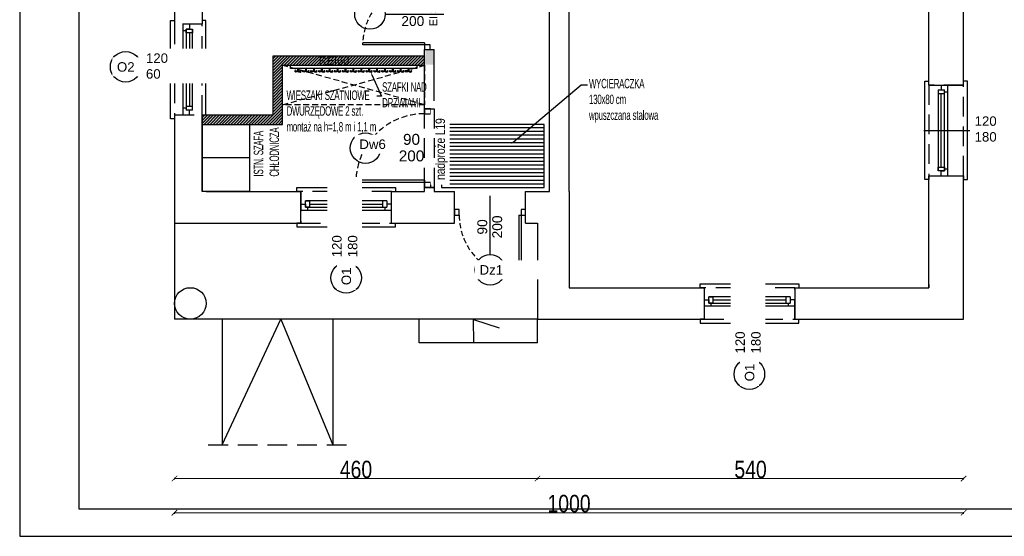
# Model space of a CAD drawing. Header units: millimetres. Extents: x -5941 to 19721, y -9230 to 6433.
# Tile 3 of 204: x -5044 to -3796, y -4476 to -3821. Entities that reach past the tile are written whole.
import ezdxf
from ezdxf import colors
from ezdxf.entities.mleader import LeaderData, LeaderLine
from ezdxf.enums import TextEntityAlignment as Align
from ezdxf.math import Vec2, Vec3

# ---------------------------------------------------------------- set-up
doc = ezdxf.new("R2010")
doc.units = ezdxf.units.MM
doc.linetypes.add('DASHED', pattern=[0.75, 0.5, -0.25])
for name, color, linetype in [('A-KK-ODDYMIANIE', 11, 'Continuous'), ('A_drzwi', 3, 'Continuous'), ('A_hatch', 8, 'Continuous'), ('A_meble', 6, 'Continuous'), ('A_okno', 3, 'Continuous'), ('A_opis stolarki', 3, 'Continuous'), ('A_OPIS_PPOŻ', 1, 'Continuous'), ('A_SC_MUROWANA_DZIAŁOWA', 42, 'Continuous'), ('A_schody', 3, 'Continuous'), ('A_scianazew', 42, 'Continuous'), ('a_sciany nowe', 2, 'Continuous')]:
    doc.layers.add(name, color=color, linetype=linetype)
doc.layers.add('A_WYMIAR_ZEW', color=55, linetype='Continuous', lineweight=15)
doc.layers.add('opisy 1', color=4, linetype='Continuous', lineweight=13)
doc.styles.add('dar-styl', font='arial.ttf')
doc.styles.add('Opisowy', font='arial.ttf', dxfattribs={"width": 0.8})
doc.styles.get("Standard").update_dxf_attribs({"font": 'arial.ttf'})
doc.dimstyles.new('WYMIARY', dxfattribs={"dimtxt": 1.3, "dimasz": 7, "dimexe": 1.25, "dimexo": 0.3, "dimgap": 0.2, "dimtad": 1, "dimzin": 4, "dimtxsty": 'Opisowy', "dimblk1": 'ARCHTICK', "dimblk2": 'ARCHTICK', "dimsah": 1, "dimcen": 2.5, "dimazin": 0, "dimtfac": 1, "dimtmove": 1, "dimatfit": 3, "dimldrblk": 'ARCHTICK', "dimfxl": 0, "dimlwd": 18, "dimlwe": 9, "dimarcsym": 0})

# ---------------------------------------------------------------- blocks, each defined once
blk = doc.blocks.new('_ArchTick')
at = {"color": 0, "const_width": 0.15}
blk.add_lwpolyline([(-0.5, -0.5), (0.5, 0.5)], dxfattribs=at)
blk = doc.blocks.new('*D165')
at = {"layer": 'A_WYMIAR_ZEW', "color": 0, "lineweight": 9}
for p, q in [((-4848, -4402.4), (-4848, -4404.4)), ((-4388, -4402.4), (-4388, -4404.4))]:
    blk.add_line(p, q, dxfattribs=at)
at = {"layer": 'A_WYMIAR_ZEW', "color": 0, "lineweight": 18}
blk.add_line((-4848, -4403.1), (-4388, -4403.1), dxfattribs=at)
at = {"layer": 'Defpoints', "color": 0}
for p in [(-4848, -4079.1), (-4388, -4079.1), (-4388, -4403.1)]:
    blk.add_point(p, dxfattribs=at)
at = {"layer": 'A_WYMIAR_ZEW', "color": 0, "lineweight": 18, "xscale": 7, "yscale": 7, "zscale": 7, "rotation": 180}
blk.add_blockref('_ArchTick', (-4848, -4403.1), dxfattribs=at)
at = {"layer": 'A_WYMIAR_ZEW', "color": 0, "lineweight": 18, "xscale": 7, "yscale": 7, "zscale": 7}
blk.add_blockref('_ArchTick', (-4388, -4403.1), dxfattribs=at)
at = {"layer": 'A_WYMIAR_ZEW', "color": 0, "insert": (-4618, -4391.7), "char_height": 1.3, "attachment_point": 5, "style": 'Opisowy'}
blk.add_mtext('{\\H16.923077x;\\C3;460}', dxfattribs=at)
blk = doc.blocks.new('*D166')
at = {"layer": 'A_WYMIAR_ZEW', "color": 0, "lineweight": 9}
for p, q in [((-4388, -4402.4), (-4388, -4404.4)), ((-3848, -4402.4), (-3848, -4404.4))]:
    blk.add_line(p, q, dxfattribs=at)
at = {"layer": 'A_WYMIAR_ZEW', "color": 0, "lineweight": 18}
blk.add_line((-4388, -4403.1), (-3848, -4403.1), dxfattribs=at)
at = {"layer": 'Defpoints', "color": 0}
for p in [(-4388, -4201.1), (-3848, -4201.1), (-3848, -4403.1)]:
    blk.add_point(p, dxfattribs=at)
at = {"layer": 'A_WYMIAR_ZEW', "color": 0, "lineweight": 18, "xscale": 7, "yscale": 7, "zscale": 7, "rotation": 180}
blk.add_blockref('_ArchTick', (-4388, -4403.1), dxfattribs=at)
at = {"layer": 'A_WYMIAR_ZEW', "color": 0, "lineweight": 18, "xscale": 7, "yscale": 7, "zscale": 7}
blk.add_blockref('_ArchTick', (-3848, -4403.1), dxfattribs=at)
at = {"layer": 'A_WYMIAR_ZEW', "color": 0, "insert": (-4118, -4391.7), "char_height": 1.3, "attachment_point": 5, "style": 'Opisowy'}
blk.add_mtext('{\\H16.923077x;\\C3;540}', dxfattribs=at)
blk = doc.blocks.new('*D167')
at = {"layer": 'A_WYMIAR_ZEW', "color": 0, "lineweight": 9}
for p, q in [((-4848, -4445.8), (-4848, -4447.7)), ((-3848, -4445.8), (-3848, -4447.7))]:
    blk.add_line(p, q, dxfattribs=at)
at = {"layer": 'A_WYMIAR_ZEW', "color": 0, "lineweight": 18}
blk.add_line((-4848, -4446.5), (-3848, -4446.5), dxfattribs=at)
at = {"layer": 'Defpoints', "color": 0}
for p in [(-4848, -4201.1), (-3848, -4201.1), (-3848, -4446.5)]:
    blk.add_point(p, dxfattribs=at)
at = {"layer": 'A_WYMIAR_ZEW', "color": 0, "lineweight": 18, "xscale": 7, "yscale": 7, "zscale": 7, "rotation": 180}
blk.add_blockref('_ArchTick', (-4848, -4446.5), dxfattribs=at)
at = {"layer": 'A_WYMIAR_ZEW', "color": 0, "lineweight": 18, "xscale": 7, "yscale": 7, "zscale": 7}
blk.add_blockref('_ArchTick', (-3848, -4446.5), dxfattribs=at)
at = {"layer": 'A_WYMIAR_ZEW', "color": 0, "insert": (-4348, -4435), "char_height": 1.3, "attachment_point": 5, "style": 'Opisowy'}
blk.add_mtext('{\\H16.923077x;\\C3;1000}', dxfattribs=at)
blk = doc.blocks.new('*U111')
at = {"color": 0}
for p, q in [((0, -91.5), (-88, -91.5)), ((-88, -94.5), (-88, -91.5)), ((0, -94.5), (-88, -94.5)), ((0, -91.5), (0, -94.5))]:
    blk.add_line(p, q, dxfattribs=at)
for points in [[(8, -6.5), (8, 0), (0, 0), (0, -6.5)], [(8, -101), (8, -94.5), (0, -94.5), (0, -101)]]:
    blk.add_lwpolyline(points, close=True, dxfattribs=at)
at = {"color": 0, "linetype": 'DASHED', "ltscale": 15}
blk.add_arc((0, -94.5), 88, 90, 178.0464, dxfattribs=at)
at = {"layer": 'A_opis stolarki'}
blk.add_line((-56.1, -50.5), (27.5, -50.5), dxfattribs=at)
at = {"layer": 'A_opis stolarki', "ltscale": 0.5, "style": 'dar-styl'}
blk.add_attdef('ODPORNOŚĆ_OGNIOWA', text='', height=15, rotation=90, dxfattribs=at).set_placement((-55.9, -50.5), align=Align.TOP_CENTER)
blk.add_attdef('SYMBOL_DRZWI1', text='', height=14, dxfattribs=at).set_placement((-16.8, -50.5), align=Align.BOTTOM_CENTER)
blk.add_attdef('SYMBOL_DRZWI2', text='', height=14, dxfattribs=at).set_placement((-16.8, -53.5), align=Align.TOP_CENTER)
blk = doc.blocks.new('*U110')
at = {"color": 0}
for p, q in [((0, -91.5), (-88, -91.5)), ((-88, -94.5), (-88, -91.5)), ((0, -94.5), (-88, -94.5)), ((0, -91.5), (0, -94.5))]:
    blk.add_line(p, q, dxfattribs=at)
for points in [[(8, -6.5), (8, 0), (0, 0), (0, -6.5)], [(8, -101), (8, -94.5), (0, -94.5), (0, -101)]]:
    blk.add_lwpolyline(points, close=True, dxfattribs=at)
at = {"color": 0, "linetype": 'DASHED', "ltscale": 15}
blk.add_arc((0, -94.5), 88, 90, 178.0464, dxfattribs=at)
at = {"layer": 'A_opis stolarki'}
blk.add_line((-56.1, -50.5), (27.5, -50.5), dxfattribs=at)
at = {"layer": 'A_opis stolarki', "ltscale": 0.5, "style": 'dar-styl', "text_generation_flag": 2}
blk.add_attdef('ODPORNOŚĆ_OGNIOWA', text='', height=15, rotation=270, dxfattribs=at).set_placement((52.2, -50.5), align=Align.TOP_CENTER)
at = {"layer": 'A_opis stolarki', "ltscale": 0.5, "style": 'dar-styl'}
blk.add_attdef('SYMBOL_DRZWI1', text='', height=14, dxfattribs=at).set_placement((-16.8, -50.5), align=Align.BOTTOM_CENTER)
blk.add_attdef('SYMBOL_DRZWI2', text='', height=14, dxfattribs=at).set_placement((-16.8, -53.5), align=Align.TOP_CENTER)

msp = doc.modelspace()

# ---------------------------------------------------------------- hatches: boundary and pattern name
at = {"layer": 'A_hatch'}
h = msp.add_hatch(dxfattribs=at)
h.set_pattern_fill('COMMON_BRICK', color=256)
h.set_pattern_definition([(45, (101924.3898, 1776.103), (-1.88090404, 1.88090404), [])])
h.paths.add_polyline_path([(-4812.967, -3954.089), (-4812.967, -3942.089), (-4722.967, -3942.089), (-4722.967, -3867.089), (-4530.968, -3867.089), (-4530.968, -3879.089), (-4710.967, -3879.089), (-4710.967, -3954.089)])
h.paths.add_polyline_path([(-4579.968, -3206.085), (-4579.968, -3443.085), (-4530.968, -3443.085), (-4530.968, -3506.085), (-4518.968, -3506.085), (-4518.968, -3443.085), (-4503.968, -3443.085), (-4503.968, -3431.085), (-4567.968, -3431.085), (-4567.968, -3309.085), (-4567.968, -3206.085)])
h.paths.add_polyline_path([(-4647.968, -3181.085), (-4647.968, -3206.085), (-4557.968, -3206.085), (-4557.968, -3181.085)])
h.paths.add_polyline_path([(-4403.968, -3443.085), (-4403.968, -3431.085), (-4367.968, -3431.085), (-4367.968, -3443.085)])
at = {"layer": 'A_meble', "linetype": 'DASHED', "ltscale": 15}
h = msp.add_hatch(dxfattribs=at)
h.set_pattern_fill('ANSI31', color=9, scale=1.5, angle=135)
h.set_pattern_definition([(180, (-4509.571, -4034.0854), (-6e-16, -4.7625), [])])
h.paths.add_polyline_path([(-4509.571, -4034.085), (-4379.571, -4034.085), (-4379.571, -3954.085), (-4509.571, -3954.085), (-4509.571, -3984.086)])
h.paths.add_polyline_path([(-4509.571, -4016.255), (-4509.571, -4028.262), (-4509.571, -3960.945), (-4509.571, -3966.095)])

# ---------------------------------------------------------------- linework, layer by layer
at = {"linetype": 'DASHED', "ltscale": 50}
msp.add_line((-4805.084, -4360.252), (-4629.817, -4360.252), dxfattribs=at)
for points in [[(-5044.105, -4476.396), (-2944.982, -4476.396), (-2944.982, -2991.396), (-5044.105, -2991.396)], [(-4969.105, -4441.396), (-2979.982, -4441.396), (-2979.982, -3026.396), (-4969.105, -3026.396)]]:
    msp.add_lwpolyline(points, close=True)
for points in [[(-4812.968, -3827.085), (-4847.968, -3827.088), (-4847.968, -3942.085), (-4812.968, -3942.085)], [(-3891.968, -4019.085), (-3847.968, -4019.085), (-3847.968, -3904.085), (-3891.968, -3904.085)], [(-4687.968, -4039.085), (-4687.965, -4079.085), (-4572.965, -4079.085), (-4572.965, -4039.085)], [(-4176.968, -4161.085), (-4176.968, -4201.085), (-4061.968, -4201.085), (-4061.968, -4161.085)]]:
    msp.add_lwpolyline(points, close=True, dxfattribs=at)
at = {"layer": 'A-KK-ODDYMIANIE', "const_width": 10}
msp.add_lwpolyline([(-4812.967, -3948.089), (-4722.914, -3948.089), (-4716.914, -3948.089), (-4716.914, -3873.224), (-4524.894, -3873.224), (-4524.894, -3859.085)], dxfattribs=at)
at = {"layer": 'A_drzwi'}
for p, q in [((-4890.534, -3880.93), (-4790.021, -3880.93)), ((-3898.225, -3961.585), (-3797.712, -3961.585)), ((-4630.465, -4028.829), (-4630.465, -4129.342)), ((-4119.468, -4150.829), (-4119.468, -4251.342))]:
    msp.add_line(p, q, dxfattribs=at)
for centre in [(-4600.296, -3814.086), (-4909.88, -3880.93), (-3778.365, -3961.585), (-4605.849, -3984.086), (-4630.465, -4148.688), (-4447.968, -4138.413), (-4119.468, -4270.688)]:
    msp.add_circle(centre, 19.347, dxfattribs=at)
at = {"layer": 'A_meble', "linetype": 'DASHED', "ltscale": 15}
for p, q in [((-4710.967, -3929.089), (-4530.968, -3879.089)), ((-4530.968, -3929.089), (-4710.967, -3879.089))]:
    msp.add_line(p, q, dxfattribs=at)
at = {"layer": 'A_meble'}
msp.add_line((-4752.967, -3996.587), (-4812.967, -3996.587), dxfattribs=at)
at = {"layer": 'A_meble', "linetype": 'DASHED', "ltscale": 15}
msp.add_lwpolyline([(-4710.967, -3879.089), (-4530.968, -3879.089), (-4530.968, -3929.089), (-4710.967, -3929.089)], close=True, dxfattribs=at)
at = {"layer": 'A_meble'}
for points in [[(-4700.967, -3883.089), (-4700.967, -3879.089), (-4540.967, -3879.089), (-4540.967, -3883.089)], [(-4812.967, -4039.085), (-4812.967, -3954.089), (-4752.967, -3954.089), (-4752.967, -4039.085)], [(-4509.571, -3954.085), (-4509.571, -4034.085), (-4379.571, -4034.085), (-4379.571, -3954.085)]]:
    msp.add_lwpolyline(points, close=True, dxfattribs=at)
for points in [[(-4690.967, -3883.089), (-4690.967, -3885.089, -0.70020754), (-4695.553, -3886.758)], [(-4691.967, -3883.089), (-4691.967, -3885.089, -0.70020754), (-4694.786, -3886.115, -0.70020754)], [(-4691.967, -3883.089), (-4691.967, -3885.089, 0.70020754), (-4687.382, -3886.758)], [(-4690.967, -3883.089), (-4690.967, -3885.089, 0.70020754), (-4688.148, -3886.115, 0.70020754)], [(-4680.967, -3883.089), (-4680.967, -3885.089, -0.70020754), (-4685.553, -3886.758)], [(-4681.967, -3883.089), (-4681.967, -3885.089, -0.70020754), (-4684.786, -3886.115, -0.70020754)], [(-4681.967, -3883.089), (-4681.967, -3885.089, 0.70020754), (-4677.382, -3886.758)], [(-4680.967, -3883.089), (-4680.967, -3885.089, 0.70020754), (-4678.148, -3886.115, 0.70020754)], [(-4670.967, -3883.089), (-4670.967, -3885.089, -0.70020754), (-4675.553, -3886.758)], [(-4671.967, -3883.089), (-4671.967, -3885.089, -0.70020754), (-4674.786, -3886.115, -0.70020754)], [(-4671.967, -3883.089), (-4671.967, -3885.089, 0.70020754), (-4667.382, -3886.758)], [(-4670.967, -3883.089), (-4670.967, -3885.089, 0.70020754), (-4668.148, -3886.115, 0.70020754)], [(-4660.967, -3883.089), (-4660.967, -3885.089, -0.70020754), (-4665.553, -3886.758)], [(-4661.967, -3883.089), (-4661.967, -3885.089, -0.70020754), (-4664.786, -3886.115, -0.70020754)], [(-4661.967, -3883.089), (-4661.967, -3885.089, 0.70020754), (-4657.382, -3886.758)], [(-4660.967, -3883.089), (-4660.967, -3885.089, 0.70020754), (-4658.148, -3886.115, 0.70020754)], [(-4650.967, -3883.089), (-4650.967, -3885.089, -0.70020754), (-4655.553, -3886.758)], [(-4651.967, -3883.089), (-4651.967, -3885.089, -0.70020754), (-4654.786, -3886.115, -0.70020754)], [(-4651.967, -3883.089), (-4651.967, -3885.089, 0.70020754), (-4647.382, -3886.758)], [(-4650.967, -3883.089), (-4650.967, -3885.089, 0.70020754), (-4648.148, -3886.115, 0.70020754)], [(-4640.967, -3883.089), (-4640.967, -3885.089, -0.70020754), (-4645.553, -3886.758)], [(-4641.967, -3883.089), (-4641.967, -3885.089, -0.70020754), (-4644.786, -3886.115, -0.70020754)], [(-4641.967, -3883.089), (-4641.967, -3885.089, 0.70020754), (-4637.382, -3886.758)], [(-4640.967, -3883.089), (-4640.967, -3885.089, 0.70020754), (-4638.148, -3886.115, 0.70020754)], [(-4630.967, -3883.089), (-4630.967, -3885.089, -0.70020754), (-4635.553, -3886.758)], [(-4631.967, -3883.089), (-4631.967, -3885.089, -0.70020754), (-4634.786, -3886.115, -0.70020754)], [(-4631.967, -3883.089), (-4631.967, -3885.089, 0.70020754), (-4627.382, -3886.758)], [(-4630.967, -3883.089), (-4630.967, -3885.089, 0.70020754), (-4628.148, -3886.115, 0.70020754)], [(-4620.967, -3883.089), (-4620.967, -3885.089, -0.70020754), (-4625.553, -3886.758)], [(-4621.967, -3883.089), (-4621.967, -3885.089, -0.70020754), (-4624.786, -3886.115, -0.70020754)], [(-4621.967, -3883.089), (-4621.967, -3885.089, 0.70020754), (-4617.382, -3886.758)], [(-4620.967, -3883.089), (-4620.967, -3885.089, 0.70020754), (-4618.148, -3886.115, 0.70020754)], [(-4610.967, -3883.089), (-4610.967, -3885.089, -0.70020754), (-4615.553, -3886.758)], [(-4611.967, -3883.089), (-4611.967, -3885.089, -0.70020754), (-4614.786, -3886.115, -0.70020754)], [(-4611.967, -3883.089), (-4611.967, -3885.089, 0.70020754), (-4607.382, -3886.758)], [(-4610.967, -3883.089), (-4610.967, -3885.089, 0.70020754), (-4608.148, -3886.115, 0.70020754)], [(-4600.967, -3883.089), (-4600.967, -3885.089, -0.70020754), (-4605.553, -3886.758)], [(-4601.967, -3883.089), (-4601.967, -3885.089, -0.70020754), (-4604.786, -3886.115, -0.70020754)], [(-4601.967, -3883.089), (-4601.967, -3885.089, 0.70020754), (-4597.382, -3886.758)], [(-4600.967, -3883.089), (-4600.967, -3885.089, 0.70020754), (-4598.148, -3886.115, 0.70020754)], [(-4590.967, -3883.089), (-4590.967, -3885.089, -0.70020754), (-4595.553, -3886.758)], [(-4591.967, -3883.089), (-4591.967, -3885.089, -0.70020754), (-4594.786, -3886.115, -0.70020754)], [(-4591.967, -3883.089), (-4591.967, -3885.089, 0.70020754), (-4587.382, -3886.758)], [(-4590.967, -3883.089), (-4590.967, -3885.089, 0.70020754), (-4588.148, -3886.115, 0.70020754)], [(-4580.967, -3883.089), (-4580.967, -3885.089, -0.70020754), (-4585.553, -3886.758)], [(-4581.967, -3883.089), (-4581.967, -3885.089, -0.70020754), (-4584.786, -3886.115, -0.70020754)], [(-4581.967, -3883.089), (-4581.967, -3885.089, 0.70020754), (-4577.382, -3886.758)], [(-4580.967, -3883.089), (-4580.967, -3885.089, 0.70020754), (-4578.148, -3886.115, 0.70020754)], [(-4570.967, -3883.089), (-4570.967, -3885.089, -0.70020754), (-4575.553, -3886.758)], [(-4571.967, -3883.089), (-4571.967, -3885.089, -0.70020754), (-4574.786, -3886.115, -0.70020754)], [(-4571.967, -3883.089), (-4571.967, -3885.089, 0.70020754), (-4567.382, -3886.758)], [(-4570.967, -3883.089), (-4570.967, -3885.089, 0.70020754), (-4568.148, -3886.115, 0.70020754)], [(-4560.967, -3883.089), (-4560.967, -3885.089, -0.70020754), (-4565.553, -3886.758)], [(-4561.967, -3883.089), (-4561.967, -3885.089, -0.70020754), (-4564.786, -3886.115, -0.70020754)], [(-4561.967, -3883.089), (-4561.967, -3885.089, 0.70020754), (-4557.382, -3886.758)], [(-4560.967, -3883.089), (-4560.967, -3885.089, 0.70020754), (-4558.148, -3886.115, 0.70020754)], [(-4550.967, -3883.089), (-4550.967, -3885.089, -0.70020754), (-4555.553, -3886.758)], [(-4551.967, -3883.089), (-4551.967, -3885.089, -0.70020754), (-4554.786, -3886.115, -0.70020754)], [(-4551.967, -3883.089), (-4551.967, -3885.089, 0.70020754), (-4547.382, -3886.758)], [(-4550.967, -3883.089), (-4550.967, -3885.089, 0.70020754), (-4548.148, -3886.115, 0.70020754)]]:
    msp.add_lwpolyline(points, format="xyb", dxfattribs=at)
for centre, start, end in [((-4695.141, -3886.471), 45.134028, 227.589358), ((-4687.794, -3886.471), 312.410642, 134.865972), ((-4685.141, -3886.471), 45.134028, 227.589358), ((-4677.794, -3886.471), 312.410642, 134.865972), ((-4675.141, -3886.471), 45.134028, 227.589358), ((-4667.794, -3886.471), 312.410642, 134.865972), ((-4665.141, -3886.471), 45.134028, 227.589358), ((-4657.794, -3886.471), 312.410642, 134.865972), ((-4655.141, -3886.471), 45.134028, 227.589358), ((-4647.794, -3886.471), 312.410642, 134.865972), ((-4645.141, -3886.471), 45.134028, 227.589358), ((-4637.794, -3886.471), 312.410642, 134.865972), ((-4635.141, -3886.471), 45.134028, 227.589358), ((-4627.794, -3886.471), 312.410642, 134.865972), ((-4625.141, -3886.471), 45.134028, 227.589358), ((-4617.794, -3886.471), 312.410642, 134.865972), ((-4615.141, -3886.471), 45.134028, 227.589358), ((-4607.794, -3886.471), 312.410642, 134.865972), ((-4605.141, -3886.471), 45.134028, 227.589358), ((-4597.794, -3886.471), 312.410642, 134.865972), ((-4595.141, -3886.471), 45.134028, 227.589358), ((-4587.794, -3886.471), 312.410642, 134.865972), ((-4585.141, -3886.471), 45.134028, 227.589358), ((-4577.794, -3886.471), 312.410642, 134.865972), ((-4575.141, -3886.471), 45.134028, 227.589358), ((-4567.794, -3886.471), 312.410642, 134.865972), ((-4565.141, -3886.471), 45.134028, 227.589358), ((-4557.794, -3886.471), 312.410642, 134.865972), ((-4555.141, -3886.471), 45.134028, 227.589358), ((-4547.794, -3886.471), 312.410642, 134.865972)]:
    msp.add_arc(centre, 0.502, start, end, dxfattribs=at)
at = {"layer": 'A_okno'}
for p, q in [((-4836.968, -3835.586, 0), (-4836.968, -3827.086, 0)), ((-4828.968, -3827.086, 0), (-4828.968, -3833.086, 0)), ((-4832.968, -3835.586, 0), (-4836.968, -3835.586, 0)), ((-4836.968, -3884.589, -0.022), (-4836.968, -3835.586, 0)), ((-4832.968, -3833.086, 0), (-4824.968, -3833.086, 0)), ((-4832.968, -3838.086, 0), (-4832.968, -3833.086, 0)), ((-4828.968, -3833.086, 0), (-4832.968, -3833.086, 0)), ((-4832.968, -3833.086, 0), (-4832.968, -3884.589, -0.022)), ((-4829.468, -3838.086, 0), (-4832.968, -3838.086, 0)), ((-4824.968, -3838.086, 0), (-4832.968, -3838.086, 0)), ((-4828.968, -3838.086, 0), (-4828.968, -3884.589, -0.022)), ((-4824.968, -3838.086, 0), (-4828.468, -3838.086, 0)), ((-4824.968, -3884.589, -0.023), (-4824.968, -3833.086, 0)), ((-4824.968, -3833.086, 0), (-4824.968, -3838.086, 0)), ((-4836.968, -3942.089, -0.047), (-4836.968, -3884.589, -0.022)), ((-4832.968, -3884.589, -0.022), (-4832.968, -3936.089, -0.045)), ((-4828.968, -3884.589, -0.022), (-4828.968, -3931.089, -0.044)), ((-4824.968, -3936.089, -0.046), (-4824.968, -3884.589, -0.023)), ((-3876.395, -3904.085, -0.044), (-3876.395, -3910.085, -0.044)), ((-3868.395, -3904.085, -0.047), (-3868.394, -3961.585, -0.022)), ((-3880.395, -3910.085, -0.046), (-3880.394, -3961.585, -0.023)), ((-3880.395, -3910.085, -0.044), (-3872.395, -3910.085, -0.044)), ((-3872.395, -3915.085, -0.044), (-3880.395, -3915.085, -0.044)), ((-3876.394, -3961.585, -0.022), (-3876.395, -3915.085, -0.044)), ((-3872.394, -3961.585, -0.022), (-3872.395, -3910.085, -0.045)), ((-3872.395, -3912.585, -0.044), (-3868.395, -3912.585, -0.044)), ((-4832.968, -3933.589, -0.044), (-4836.968, -3933.589, -0.044)), ((-4832.968, -3931.089, -0.044), (-4824.968, -3931.089, -0.044)), ((-4824.968, -3936.089, -0.044), (-4832.968, -3936.089, -0.044)), ((-4828.968, -3942.089, -0.044), (-4828.968, -3936.089, -0.044)), ((-3880.394, -3961.585, -0.023), (-3880.394, -4013.089, 0)), ((-3876.394, -4008.089, 0), (-3876.394, -3961.585, -0.022)), ((-3872.394, -4013.089, 0), (-3872.394, -3961.585, -0.022)), ((-3868.394, -3961.585, -0.022), (-3868.394, -4010.589, 0)), ((-3880.394, -4008.089, 0), (-3876.894, -4008.089, 0)), ((-3880.394, -4013.089, 0), (-3880.394, -4008.089, 0)), ((-3880.394, -4008.089, 0), (-3872.394, -4008.089, 0)), ((-3872.394, -4013.089, 0), (-3880.394, -4013.089, 0)), ((-3876.394, -4019.089, 0), (-3876.394, -4013.089, 0)), ((-3876.394, -4013.089, 0), (-3872.394, -4013.089, 0)), ((-3875.894, -4008.089, 0), (-3872.394, -4008.089, 0)), ((-3872.394, -4008.089, 0), (-3872.394, -4013.089, 0)), ((-3872.394, -4010.589, 0), (-3868.394, -4010.589, 0)), ((-3868.394, -4010.589, 0), (-3868.394, -4019.089, 0)), ((-4630.465, -4051.085, -0.023), (-4681.968, -4051.086, 0)), ((-4681.968, -4059.086, 0), (-4681.968, -4051.086, 0)), ((-4681.968, -4051.086, 0), (-4676.968, -4051.086, 0)), ((-4676.968, -4051.086, 0), (-4676.968, -4054.586, 0)), ((-4676.968, -4051.086, 0), (-4676.968, -4059.086, 0)), ((-4578.965, -4051.085, -0.046), (-4630.465, -4051.085, -0.023)), ((-4583.965, -4059.085, -0.044), (-4583.965, -4051.085, -0.044)), ((-4578.965, -4051.085, -0.044), (-4578.965, -4059.085, -0.044)), ((-4687.968, -4055.086, 0), (-4681.968, -4055.086, 0)), ((-4679.468, -4063.086, 0), (-4687.968, -4063.086, 0)), ((-4681.968, -4055.086, 0), (-4681.968, -4059.086, 0)), ((-4681.968, -4059.086, 0), (-4630.465, -4059.085, -0.022)), ((-4676.968, -4059.086, 0), (-4681.968, -4059.086, 0)), ((-4679.468, -4059.086, 0), (-4679.468, -4063.086, 0)), ((-4630.465, -4063.085, -0.022), (-4679.468, -4063.086, 0)), ((-4676.968, -4055.086, 0), (-4630.465, -4055.085, -0.022)), ((-4676.968, -4055.586, 0), (-4676.968, -4059.086, 0)), ((-4630.465, -4055.085, -0.022), (-4583.965, -4055.085, -0.044)), ((-4630.465, -4059.085, -0.022), (-4578.965, -4059.085, -0.045)), ((-4572.965, -4063.085, -0.047), (-4630.465, -4063.085, -0.022)), ((-4581.465, -4059.085, -0.044), (-4581.465, -4063.085, -0.044)), ((-4572.965, -4055.085, -0.044), (-4578.965, -4055.085, -0.044)), ((-4176.972, -4176.659, 0), (-4170.972, -4176.659, 0)), ((-4119.468, -4172.659, -0.023), (-4170.972, -4172.659, 0)), ((-4170.972, -4180.659, 0), (-4170.972, -4172.659, 0)), ((-4170.972, -4172.659, 0), (-4165.972, -4172.659, 0)), ((-4170.972, -4176.659, 0), (-4170.972, -4180.659, 0)), ((-4165.972, -4172.659, 0), (-4165.972, -4176.159, 0)), ((-4165.972, -4172.659, 0), (-4165.972, -4180.659, 0)), ((-4165.972, -4176.659, 0), (-4119.468, -4176.659, -0.022)), ((-4165.972, -4177.159, 0), (-4165.972, -4180.659, 0)), ((-4067.968, -4172.659, -0.046), (-4119.468, -4172.659, -0.023)), ((-4119.468, -4176.659, -0.022), (-4072.968, -4176.659, -0.044)), ((-4072.968, -4180.659, -0.044), (-4072.968, -4172.659, -0.044)), ((-4067.968, -4172.659, -0.044), (-4067.968, -4180.659, -0.044)), ((-4061.968, -4176.659, -0.044), (-4067.968, -4176.659, -0.044)), ((-4168.472, -4184.659, 0), (-4176.972, -4184.659, 0)), ((-4165.972, -4180.659, 0), (-4170.972, -4180.659, 0)), ((-4170.972, -4180.659, 0), (-4119.468, -4180.659, -0.022)), ((-4168.472, -4180.659, 0), (-4168.472, -4184.659, 0)), ((-4119.468, -4184.659, -0.022), (-4168.472, -4184.659, 0)), ((-4119.468, -4180.659, -0.022), (-4067.968, -4180.659, -0.045)), ((-4061.968, -4184.659, -0.047), (-4119.468, -4184.659, -0.022)), ((-4070.468, -4180.659, -0.044), (-4070.468, -4184.659, -0.044))]:
    msp.add_line(p, q, dxfattribs=at)
for points in [[(-4847.968, -3942.089), (-4847.968, -3947.089), (-4852.968, -3947.089), (-4852.968, -3827.089), (-4852.968, -3822.089), (-4847.968, -3822.089)], [(-4812.968, -3942.089), (-4812.968, -3942.089), (-4808.394, -3942.089), (-4808.394, -3827.089), (-4808.394, -3822.089), (-4812.968, -3822.089)], [(-3891.968, -4019.085), (-3891.968, -4024.085), (-3896.968, -4024.085), (-3896.968, -3904.085), (-3896.968, -3899.085), (-3891.968, -3899.085)], [(-3847.968, -4019.085), (-3847.968, -4024.085), (-3842.968, -4024.085), (-3842.968, -3904.085), (-3842.968, -3899.085), (-3847.968, -3899.085)], [(-4687.965, -4039.085), (-4692.965, -4039.085), (-4692.965, -4034.085), (-4572.965, -4034.085), (-4567.965, -4034.085), (-4567.965, -4039.085)], [(-4687.965, -4079.085), (-4692.965, -4079.085), (-4692.965, -4084.085), (-4572.965, -4084.085), (-4567.965, -4084.085), (-4567.965, -4079.085)], [(-4176.968, -4161.085), (-4181.968, -4161.085), (-4181.968, -4156.085), (-4061.968, -4156.085), (-4056.968, -4156.085), (-4056.968, -4161.085)], [(-4176.968, -4201.085), (-4181.968, -4201.085), (-4181.968, -4206.085), (-4061.968, -4206.085), (-4056.968, -4206.085), (-4056.968, -4201.085)]]:
    msp.add_lwpolyline(points, dxfattribs=at)
at = {"layer": 'A_SC_MUROWANA_DZIAŁOWA'}
for points in [[(-4372.968, -3879.085), (-4372.968, -3780.085)], [(-4347.968, -4039.085), (-4347.968, -3780.085)], [(-4530.968, -3934.085), (-4530.968, -3859.085)], [(-4530.968, -3859.085), (-4518.968, -3859.085)], [(-4518.968, -3891.085), (-4518.968, -3859.085)], [(-4372.968, -4039.085), (-4372.968, -3879.085)], [(-4518.968, -3934.085), (-4518.968, -3891.085)]]:
    msp.add_lwpolyline(points, dxfattribs=at)
at = {"layer": 'A_schody'}
for p, q in [((-4847.968, -4079.085), (-4847.968, -4201.085)), ((-4387.968, -4201.085), (-4847.968, -4201.085)), ((-4787.45, -4201.085), (-4787.45, -4360.252)), ((-4647.45, -4201.085), (-4647.45, -4360.252)), ((-4537.968, -4231.085), (-4537.968, -4201.085)), ((-4468.706, -4231.017), (-4468.965, -4201.27)), ((-4468.965, -4201.27), (-4436.481, -4211.823)), ((-4387.968, -4231.085), (-4387.968, -4201.085)), ((-4387.968, -4231.085), (-4537.968, -4231.085))]:
    msp.add_line(p, q, dxfattribs=at)
msp.add_lwpolyline([(-4787.45, -4360.252), (-4713.23, -4201.085), (-4647.45, -4360.252)], dxfattribs=at)
at = {"layer": 'A_scianazew'}
for p, q in [((-4847.968, -3657.089), (-4847.968, -3827.085)), ((-3891.968, -3904.085), (-3847.968, -3904.085)), ((-4847.968, -3942.085), (-4847.968, -4079.085)), ((-4530.968, -3934.085), (-4518.968, -3934.085)), ((-3891.968, -4019.085), (-3847.968, -4019.085)), ((-4807.968, -4039.085), (-4812.968, -4039.085)), ((-4687.966, -4079.095, 0.047), (-4687.966, -4039.095, 0.047)), ((-4572.965, -4039.085), (-4530.968, -4039.085)), ((-4572.965, -4079.085), (-4572.965, -4039.085)), ((-4530.968, -4039.085), (-4530.968, -4034.085)), ((-4530.968, -4034.085), (-4518.968, -4034.085)), ((-4518.968, -4034.085), (-4518.968, -4039.085)), ((-4347.968, -4039.085), (-4347.968, -4161.085)), ((-4847.968, -4079.085), (-4847.968, -4079.085)), ((-4847.968, -4079.085), (-4687.968, -4079.085)), ((-4347.968, -4161.085), (-4176.968, -4161.085)), ((-4176.968, -4161.085), (-4176.968, -4201.085)), ((-4061.968, -4161.085), (-4061.968, -4201.085)), ((-3891.968, -4157.085), (-3891.968, -4161.085))]:
    msp.add_line(p, q, dxfattribs=at)
for points in [[(-4812.968, -3751.085), (-4812.968, -3827.085)], [(-3891.968, -3904.085), (-3891.968, -3749.085)], [(-3847.968, -3904.085), (-3847.968, -3749.085)], [(-4812.968, -3942.085), (-4812.968, -4039.085)], [(-4061.968, -4201.085), (-3847.968, -4201.085), (-3847.968, -4019.085)], [(-3891.968, -4161.085), (-3891.968, -4019.085)], [(-4807.968, -4039.085), (-4687.968, -4039.085)], [(-4518.968, -4039.085), (-4492.968, -4039.085)], [(-4492.968, -4079.085), (-4492.968, -4039.085)], [(-4402.968, -4039.085), (-4372.968, -4039.085)], [(-4402.968, -4079.085), (-4402.968, -4039.085)], [(-4572.965, -4079.085), (-4492.968, -4079.085)], [(-4402.968, -4079.085), (-4387.968, -4079.085), (-4387.968, -4201.085), (-4176.968, -4201.085)], [(-4061.968, -4161.085), (-3891.968, -4161.085)]]:
    msp.add_lwpolyline(points, dxfattribs=at)
msp.add_circle((-4827.968, -4181.085), 20, dxfattribs=at)
at = {"layer": 'a_sciany nowe'}
for p, q in [((-4530.968, -3879.089), (-4530.968, -3867.089)), ((-4812.967, -3954.089), (-4812.967, -3942.089))]:
    msp.add_line(p, q, dxfattribs=at)
for points in [[(-4812.967, -3942.089), (-4722.967, -3942.089), (-4722.967, -3867.089), (-4530.968, -3867.089)], [(-4812.967, -3954.089), (-4710.967, -3954.089), (-4710.967, -3879.089), (-4530.968, -3879.089)]]:
    msp.add_lwpolyline(points, dxfattribs=at)

# ---------------------------------------------------------------- block references
at = {"layer": 'A_drzwi'}
for name, p, xscale, yscale, zscale, values in [('*U110', (-4530.968, -3769.087), 0.8910781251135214, 0.8910781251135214, 0.8910781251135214, {'SYMBOL_DRZWI1': '80', 'SYMBOL_DRZWI2': '200'}), ('*U111', (-4530.968, -3934.087), 0.9900868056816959, 0.9900868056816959, 0.9900868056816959, {'SYMBOL_DRZWI1': '90', 'SYMBOL_DRZWI2': '200'})]:
    msp.add_blockref(name, p, dxfattribs=dict(at, xscale=xscale, yscale=yscale, zscale=zscale)).add_auto_attribs(values)
at = {"layer": 'A_drzwi', "xscale": 0.8910891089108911, "yscale": 0.8910891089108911, "zscale": 0.8910891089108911, "rotation": 90.0000000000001}
msp.add_blockref('*U110', (-4492.968, -4069.085), dxfattribs=at).add_auto_attribs({'SYMBOL_DRZWI1': '90', 'SYMBOL_DRZWI2': '200'})

# ---------------------------------------------------------------- texts
at = {"layer": 'A_OPIS_PPOŻ', "insert": (-4519.915, -3813.331), "char_height": 10, "width": 66.49125, "attachment_point": 5, "rotation": 90, "style": 'dar-styl'}
msp.add_mtext('EI 30', dxfattribs=at)
at = {"layer": 'A_OPIS_PPOŻ', "insert": (-4645.853, -3873.224), "char_height": 10, "width": 66.52337, "attachment_point": 5, "style": 'dar-styl'}
msp.add_mtext('REI60', dxfattribs=at)
at = {"layer": 'opisy 1', "char_height": 12, "attachment_point": 7}
for s, insert, width, rotation in [('{\\W0.6;\\T0.95;SZAFKI NAD \\PDRZWIAMI}', (-4584.857, -3932.577), 174.59648, 0.000025), ('{\\W0.6;\\T0.95;ISTN. SZAFA\\PCHŁODNICZA}', (-4715.376, -4020.257), 175.6909, 90.000025)]:
    msp.add_mtext(s, dxfattribs=dict(at, insert=insert, width=width, rotation=rotation))

# ---------------------------------------------------------------- dimensions: what is measured, and where the dimension line sits
at = {"layer": 'A_WYMIAR_ZEW'}
for base, p1, p2, text, picture, middle in [((-4387.968, -4403.144), (-4847.968, -4079.085), (-4387.968, -4079.085), '{\\H16.923077x;\\C3;460}', '*D165', (-4617.968, -4391.712)), ((-3847.968, -4446.466), (-4847.968, -4201.085), (-3847.968, -4201.085), '{\\H16.923077x;\\C3;1000}', '*D167', (-4347.968, -4435.033)), ((-3847.968, -4403.144), (-4387.968, -4201.085), (-3847.968, -4201.085), '{\\H16.923077x;\\C3;540}', '*D166', (-4117.968, -4391.712))]:
    dim = msp.add_linear_dim(base=base, p1=p1, p2=p2, text=text, dimstyle='WYMIARY', override={"dimtxsty": 'Opisowy'}, dxfattribs=at)
    dim.commit()
    dim.dimension.update_dxf_attribs({"geometry": picture, "text_midpoint": middle})

# ---------------------------------------------------------------- leaders
at = {"layer": 'opisy 1'}
ml = msp.add_multileader_mtext('Standard', dxfattribs=at)
ml.set_content('{\\W0.6;\\T0.95;WIESZAKI SZATNIOWE \\PDWURZĘDOWE 2 szt.\\Pmontaż na h=1,8 m i 1,1 m}', color=256)
ml.set_leader_properties()
ml.build(insert=Vec2(0, 0))
ctx = ml.context
ctx.base_point, ctx.char_height, ctx.plane_origin = Vec3(-4707.954, -3918.216), 12, Vec3(-4654.925, -3891.784)
notes = []
notes.append((ctx, [(0, (1, 1, 0), (-4585.499, -3918.216), (-1, 0), 5.951, [(0, [(-4599.371, -3887.685)], 0, [])])]))
ctx.mtext.insert = Vec3(-4705.954, -3911.029)
ml = msp.add_multileader_mtext('Standard', dxfattribs=at)
ml.set_content('{\\W0.6;\\T0.95;WYCIERACZKA \\P130x80 cm\\Pwpuszczana stalowa}', color=256)
ml.set_leader_properties()
ml.build(insert=Vec2(0, 0))
ctx = ml.context
ctx.base_point, ctx.char_height, ctx.plane_origin = Vec3(-4324.739, -3903.919), 12, Vec3(-4364.741, -3859.152)
notes.append((ctx, [(0, (1, 1, 0), (-4332.739, -3903.919), (1, 0), 8, [(0, [(-4421.992, -3979.144)], 0, [])])]))
ctx.mtext.insert = Vec3(-4322.739, -3896.254)
for ctx, leaders in notes:
    for number, flags, end, landing, length, lines in leaders:
        leader = LeaderData()
        leader.index, (leader.has_last_leader_line, leader.has_dogleg_vector, leader.attachment_direction) = number, flags
        leader.last_leader_point, leader.dogleg_vector, leader.dogleg_length = Vec3(end), Vec3(landing), length
        for number, points, colour, breaks in lines:
            line = LeaderLine()
            line.index, line.vertices, line.color, line.breaks = number, Vec3.list(points), colors.encode_raw_color(colour), breaks
            leader.lines.append(line)
        ctx.leaders.append(leader)

# ---------------------------------------------------------------- next in the draw order: texts
at = {"layer": 'A_drzwi', "char_height": 12, "width": 94.26262, "attachment_point": 1, "bg_fill": 2}
for s, insert in [('120\\P60', (-4884.126, -3864.02)), ('O2', (-4920.835, -3875.162)), ('120\\P180', (-3834.086, -3943.822)), ('Dw6', (-4613.705, -3973.17)), ('Dz1', (-4461.378, -4132.498))]:
    msp.add_mtext(s, dxfattribs=dict(at, insert=insert))
at = {"layer": 'A_drzwi', "char_height": 12, "width": 94.26262, "attachment_point": 1, "rotation": 90, "bg_fill": 2}
for s, insert in [('{\\W0.8;\\T0.95;nadproże L19}', (-4517.221, -4024.417)), ('120\\P180', (-4648.228, -4122.549)), ('O1', (-4636.233, -4157.882)), ('120\\P180', (-4137.231, -4244.549)), ('O1', (-4125.236, -4279.882))]:
    msp.add_mtext(s, dxfattribs=dict(at, insert=insert))

# ---------------------------------------------------------------- next in the draw order: linework, layer by layer
at = {"linetype": 'DASHED', "ltscale": 50}
msp.add_lwpolyline([(-4530.968, -3934.085), (-4518.968, -3934.085), (-4518.968, -4034.085), (-4530.968, -4034.085)], close=True, dxfattribs=at)

doc.saveas('drawing.dxf')
